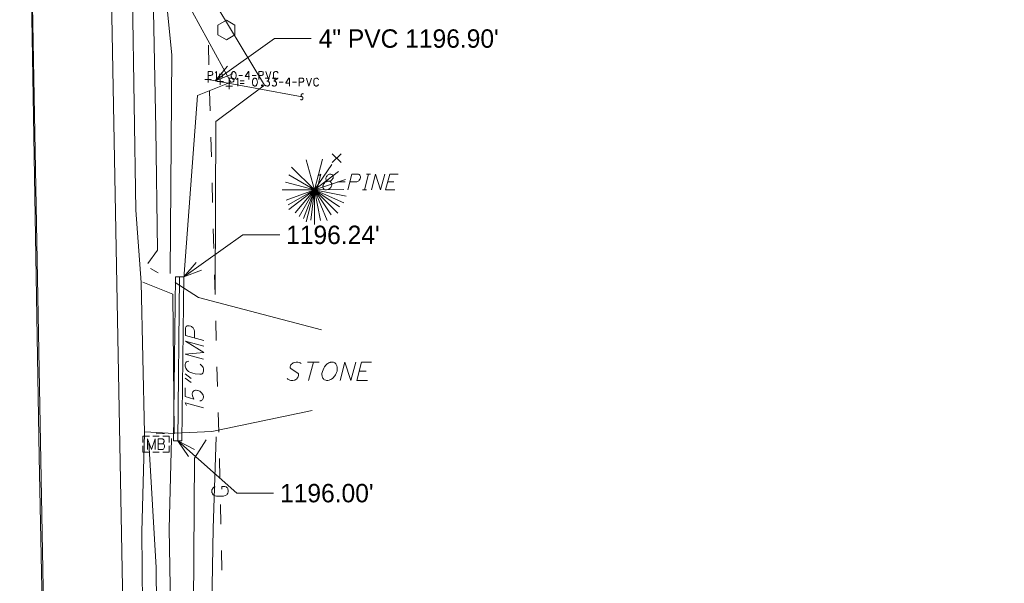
# Model space of a CAD drawing. Extents: x 2286160 to 2289356, y 637815 to 640647.
# Tile 46 of 52: x 2287357 to 2287507, y 640140 to 640226. Entities that reach past the tile are written whole.
import ezdxf

# ---------------------------------------------------------------- set-up
doc = ezdxf.new("R2010")
doc.units = 0
doc.header["$LTSCALE"] = 20
doc.header["$MEASUREMENT"] = 0
for name, pattern in [('DGN Style 1', [38.965558, 0.064835, -38.900723]), ('DGN Style 2', [64.834538, 38.900723, -25.933815]), ('DGN Style 3', [90.768354, 64.834538, -25.933815]), ('DGN Style 4', [103.800096, 51.867631, -25.933815, 0.064835, -25.933815]), ('DGN Style 5', [45.384177, 19.450361, -25.933815])]:
    doc.linetypes.add(name, pattern=pattern)
for name, color, linetype, lineweight, true_color in [('DR_X_Elev_Flow', 7, 'Continuous', 0, 0x87cefa), ('DR_X_Storm_Sewer', 7, 'DGN Style 5', 0, 0x87cefa), ('RD_X_Wall', 7, 'DGN Style 1', 0, 0x00ffa1), ('SV_X_Text_Description', 7, 'Continuous', 0, 0xf09e7a), ('SV_X_Toe_of_Slope', 7, 'DGN Style 2', 0, 0xa854e0), ('SV_X_Top_of_Bank', 7, 'DGN Style 2', 0, 0x548754)]:
    doc.layers.add(name, color=color, linetype=linetype, lineweight=lineweight, true_color=true_color)
for name, color, linetype, lineweight in [('DR_X_Text', 7, 'Continuous', 0), ('PM_X_CL_Double_Solid', 2, 'Continuous', 0), ('PM_X_Edge_Line', 2, 'Continuous', 0), ('PV_X_COP', 4, 'DGN Style 4', 0), ('PV_X_Driveway', 7, 'DGN Style 5', 0), ('PV_X_EOP', 7, 'DGN Style 3', 0), ('PV_X_Text', 7, 'Continuous', 0), ('RD_X_Cells', 7, 'Continuous', 0), ('SV_X_Random_Point', 7, 'Continuous', 0), ('UT_X_Gas', 2, 'Continuous', 0), ('VG_X_Cells', 3, 'Continuous', 0), ('VG_X_Text', 7, 'Continuous', 0)]:
    doc.layers.add(name, color=color, linetype=linetype, lineweight=lineweight)
doc.styles.add('Slanted-Normal LS 0.50', font='font31.shx', dxfattribs={"height": 0.14})

# ---------------------------------------------------------------- blocks, each defined once
blk = doc.blocks.new('X_19')
at = {"layer": 'SV_X_Random_Point'}
for p, q in [((-0.067, -0.067), (0.067, 0.067)), ((-0.067, 0.067), (0.067, -0.067))]:
    blk.add_line(p, q, dxfattribs=at)
blk = doc.blocks.new('*U1676')
at = {"layer": 'DR_X_Text'}
for p, q in [((2287382.56, 640171.65), (2287383.48, 640170.97)), ((2287382.56, 640171.01), (2287383.48, 640170.33))]:
    blk.add_line(p, q, dxfattribs=at)
blk = doc.blocks.new('*U1709')
at = {"layer": 'SV_X_Text_Description'}
for p, q in [((2287387.72, 640217.32), (2287388.3, 640217.32)), ((2287387.72, 640216.89), (2287388.3, 640216.89))]:
    blk.add_line(p, q, dxfattribs=at)
blk = doc.blocks.new('*U1710')
at = {"layer": 'SV_X_Text_Description'}
for p, q in [((2287390.95, 640216.31), (2287391.53, 640216.31)), ((2287390.95, 640215.88), (2287391.53, 640215.88))]:
    blk.add_line(p, q, dxfattribs=at)
blk = doc.blocks.new('*U1725')
at = {"layer": 'VG_X_Text'}
for p, q in [((2287409.86, 640199.68), (2287410.5, 640202.08)), ((2287410.2, 640202.08), (2287410.8, 640202.08)), ((2287409.55, 640199.68), (2287410.16, 640199.68))]:
    blk.add_line(p, q, dxfattribs=at)
blk = doc.blocks.new('*U1726')
at = {"layer": 'VG_X_Text'}
blk.add_line((2287413.41, 640200.89), (2287414.34, 640200.89), dxfattribs=at)
at = {"layer": 'VG_X_Text', "flags": 128}
blk.add_lwpolyline([(2287415.03, 640202.08), (2287413.73, 640202.08), (2287413.09, 640199.68), (2287414.49, 640199.68)], dxfattribs=at)
blk = doc.blocks.new('*U1738')
at = {"layer": 'PV_X_Text'}
for p, q in [((2287401.21, 640173.45), (2287402.95, 640173.45)), ((2287402.09, 640173.45), (2287401.34, 640170.65))]:
    blk.add_line(p, q, dxfattribs=at)
blk = doc.blocks.new('*U1739')
at = {"layer": 'PV_X_Text'}
blk.add_line((2287409.06, 640172.06), (2287410.14, 640172.06), dxfattribs=at)
at = {"layer": 'PV_X_Text', "flags": 128}
blk.add_lwpolyline([(2287410.96, 640173.45), (2287409.43, 640173.45), (2287408.69, 640170.65), (2287410.32, 640170.65)], dxfattribs=at)

msp = doc.modelspace()

# ---------------------------------------------------------------- linework, layer by layer
at = {"layer": 'DR_X_Elev_Flow'}
for p, q in [((2287385.54, 640216.52), (2287386.54, 640216.52)), ((2287386.04, 640217.02), (2287386.04, 640216.02)), ((2287387.4, 640216.18), (2287388.4, 640216.18)), ((2287387.9, 640216.68), (2287387.9, 640215.68)), ((2287389.27, 640216.01), (2287389.27, 640215.01)), ((2287388.77, 640215.51), (2287389.77, 640215.51))]:
    msp.add_line(p, q, dxfattribs=at)
at = {"layer": 'DR_X_Storm_Sewer'}
for p, q in [((2287386.06, 640216.52), (2287400.36, 640213.88)), ((2287381.1, 640186.43), (2287382.35, 640186.42)), ((2287380.8, 640161.46), (2287382.04, 640161.45))]:
    msp.add_line(p, q, dxfattribs=at)
at = {"layer": 'DR_X_Storm_Sewer', "flags": 128}
for points in [[(2287381.1, 640186.43), (2287380.8, 640161.46)], [(2287381.72, 640186.43), (2287381.42, 640161.46)], [(2287382.35, 640186.42), (2287382.04, 640161.45)]]:
    msp.add_lwpolyline(points, dxfattribs=at)
at = {"layer": 'DR_X_Storm_Sewer'}
for centre, start, end in [((2287400.47, 640214.1), 63.5902, 243.5902), ((2287400.26, 640213.66), 243.5902, 63.5902)]:
    msp.add_arc(centre, 0.245, start, end, dxfattribs=at)
at = {"layer": 'DR_X_Text'}
for p, q in [((2287387.14, 640216.32), (2287396.16, 640222.74)), ((2287401.76, 640222.74), (2287396.16, 640222.74)), ((2287382.35, 640186.42), (2287391.36, 640192.84)), ((2287396.96, 640192.84), (2287391.36, 640192.84)), ((2287381.42, 640161.46), (2287390.44, 640153.5)), ((2287396.04, 640153.5), (2287390.44, 640153.5))]:
    msp.add_line(p, q, dxfattribs=at)
at = {"layer": 'DR_X_Text', "flags": 128}
for points in [[(2287389.83, 640217.37), (2287387.14, 640216.32), (2287389.02, 640218.51)], [(2287385.03, 640187.47), (2287382.35, 640186.42), (2287384.22, 640188.61)], [(2287385.39, 640176.73), (2287382.59, 640177.5), (2287382.6, 640178.55), (2287382.62, 640178.66), (2287382.66, 640178.8), (2287382.71, 640178.86), (2287382.75, 640178.91), (2287382.86, 640178.97), (2287382.97, 640178.99), (2287383.15, 640178.99), (2287383.41, 640178.92), (2287383.5, 640178.88), (2287383.63, 640178.79), (2287383.79, 640178.68), (2287383.85, 640178.57), (2287383.9, 640178.48), (2287383.94, 640178.37), (2287383.96, 640178.17), (2287383.96, 640177.11)], [(2287385.37, 640173.89), (2287382.58, 640174.65), (2287385.38, 640174.9), (2287382.59, 640176.64), (2287385.38, 640175.87)], [(2287383.12, 640173.59), (2287382.88, 640173.55), (2287382.75, 640173.48), (2287382.66, 640173.39), (2287382.61, 640173.31), (2287382.57, 640173.09), (2287382.57, 640172.84), (2287382.65, 640172.51), (2287382.79, 640172.29), (2287382.9, 640172.18), (2287383.05, 640172.05), (2287383.29, 640171.91), (2287383.73, 640171.78), (2287384.06, 640171.69), (2287384.79, 640171.6), (2287385.05, 640171.62), (2287385.16, 640171.66), (2287385.27, 640171.79), (2287385.32, 640171.93), (2287385.36, 640172.08), (2287385.36, 640172.28), (2287385.34, 640172.48), (2287385.32, 640172.57), (2287385.28, 640172.65), (2287385.19, 640172.77), (2287385.08, 640172.9), (2287384.95, 640173.03), (2287384.84, 640173.12)], [(2287382.55, 640169.54), (2287382.54, 640168.24), (2287383.87, 640167.79), (2287383.67, 640168.34), (2287383.65, 640168.43), (2287383.63, 640168.54), (2287383.63, 640168.65), (2287383.65, 640168.76), (2287383.67, 640168.83), (2287383.72, 640168.91), (2287383.81, 640169.02), (2287383.87, 640169.07), (2287383.96, 640169.11), (2287384.03, 640169.13), (2287384.11, 640169.16), (2287384.23, 640169.18), (2287384.45, 640169.15), (2287384.51, 640169.13), (2287384.64, 640169.09), (2287384.8, 640169.02), (2287385, 640168.84), (2287385.11, 640168.73), (2287385.21, 640168.58), (2287385.3, 640168.42), (2287385.35, 640168.24), (2287385.34, 640168.11), (2287385.32, 640167.96), (2287385.3, 640167.89), (2287385.25, 640167.8), (2287385.19, 640167.72), (2287385.12, 640167.67), (2287385.01, 640167.61), (2287384.92, 640167.56), (2287384.77, 640167.54)], [(2287385.34, 640166.49), (2287382.54, 640167.24), (2287382.78, 640166.84)], [(2287383.06, 640159.08), (2287381.42, 640161.46), (2287383.98, 640160.13)]]:
    msp.add_lwpolyline(points, dxfattribs=at)
at = {"layer": 'PM_X_CL_Double_Solid', "flags": 128}
msp.add_lwpolyline([(2287358.67, 640261.07), (2287365.23, 639903.56), (2287366.44, 639843.11), (2287377.09, 639260.35)], dxfattribs=at)
at = {"layer": 'PM_X_Edge_Line'}
msp.add_line((2287377.64, 639892.33), (2287370.77, 640258.83), dxfattribs=at)
at = {"layer": 'PV_X_COP', "flags": 128}
msp.add_lwpolyline([(2287370.62, 639611.98), (2287369.87, 639660.53), (2287368.95, 639711.84), (2287367.91, 639762.54), (2287367.06, 639811.59), (2287366.06, 639860.32), (2287365.16, 639910.53), (2287364.12, 639961.58), (2287363.18, 640010.24), (2287362.19, 640058.48), (2287361.34, 640110.11), (2287360.31, 640159.04), (2287359.43, 640210.92), (2287358.64, 640259.64), (2287358.5, 640275.76), (2287357.35, 640335.02)], dxfattribs=at)
at = {"layer": 'PV_X_Driveway', "flags": 128}
for points in [[(2287376.41, 640162.86), (2287380.88, 640162.59), (2287380.68, 640183.8), (2287376.09, 640185.65)], [(2287403.31, 640178.36), (2287384.61, 640183.31), (2287381.05, 640185.58)], [(2287381, 640162.64), (2287386.6, 640162.88), (2287401.9, 640166.09)]]:
    msp.add_lwpolyline(points, dxfattribs=at)
at = {"layer": 'PV_X_EOP', "flags": 128}
msp.add_lwpolyline([(2287516.1, 639873.57), (2287466.17, 639872.28), (2287415.1, 639872.18), (2287395.67, 639873.46), (2287389.58, 639877.99), (2287382.39, 639884.73), (2287380.96, 639886.95), (2287380.28, 639895.47), (2287379.78, 639911.89), (2287378.97, 639959.08), (2287378.17, 640009.74), (2287377.33, 640056.87), (2287376.4, 640111.19), (2287375.94, 640147.61), (2287376.38, 640162.65), (2287375.87, 640185.6), (2287375.05, 640196.62), (2287374.03, 640258.29), (2287373.66, 640275.42)], dxfattribs=at)
at = {"layer": 'PV_X_Text', "flags": 128}
for points in [[(2287400.22, 640173.26), (2287400.07, 640173.34), (2287399.93, 640173.41), (2287399.71, 640173.45), (2287399.54, 640173.45), (2287399.47, 640173.45), (2287399.16, 640173.39), (2287399.01, 640173.32), (2287398.9, 640173.26), (2287398.74, 640173.15), (2287398.65, 640173.06), (2287398.59, 640172.9), (2287398.57, 640172.77), (2287398.57, 640172.59), (2287398.7, 640172.44), (2287399.73, 640171.78), (2287399.82, 640171.69), (2287399.84, 640171.6), (2287399.84, 640171.51), (2287399.82, 640171.4), (2287399.78, 640171.27), (2287399.76, 640171.21), (2287399.71, 640171.12), (2287399.62, 640171.01), (2287399.56, 640170.92), (2287399.43, 640170.79), (2287399.25, 640170.7), (2287399.16, 640170.68), (2287398.96, 640170.65), (2287398.65, 640170.65), (2287398.48, 640170.7), (2287398.21, 640170.85), (2287398.08, 640170.98)], [(2287404.72, 640173.43), (2287404.65, 640173.41), (2287404.56, 640173.39), (2287404.43, 640173.32), (2287404.3, 640173.26), (2287404.17, 640173.17), (2287403.97, 640172.97), (2287403.79, 640172.75), (2287403.66, 640172.53), (2287403.46, 640172.04), (2287403.39, 640171.73), (2287403.39, 640171.51), (2287403.42, 640171.34), (2287403.44, 640171.25), (2287403.48, 640171.14), (2287403.55, 640171.03), (2287403.59, 640170.96), (2287403.64, 640170.9), (2287403.7, 640170.83), (2287403.79, 640170.76), (2287403.97, 640170.68), (2287404.08, 640170.65), (2287404.3, 640170.65), (2287404.5, 640170.7), (2287404.61, 640170.74), (2287404.74, 640170.81), (2287404.89, 640170.9), (2287404.98, 640170.96), (2287405.14, 640171.12), (2287405.25, 640171.25), (2287405.36, 640171.38), (2287405.47, 640171.54), (2287405.55, 640171.71), (2287405.62, 640171.89), (2287405.69, 640172.09), (2287405.73, 640172.48), (2287405.71, 640172.66), (2287405.66, 640172.88), (2287405.53, 640173.17), (2287405.38, 640173.32), (2287405.27, 640173.39), (2287405.16, 640173.43), (2287405.03, 640173.45), (2287404.87, 640173.45), (2287404.72, 640173.43)], [(2287406.15, 640170.65), (2287406.9, 640173.45), (2287407.8, 640170.65), (2287408.55, 640173.45)]]:
    msp.add_lwpolyline(points, dxfattribs=at)
at = {"layer": 'RD_X_Cells'}
for p, q in [((2287377.62, 640162.19), (2287378.62, 640162.19)), ((2287377.62, 640159.74), (2287378.62, 640159.74))]:
    msp.add_line(p, q, dxfattribs=at)
at = {"layer": 'RD_X_Cells', "flags": 128}
for points in [[(2287387.54, 640223.3), (2287388.84, 640222.55), (2287390.14, 640223.3), (2287390.14, 640224.8), (2287388.84, 640225.55), (2287387.54, 640224.8), (2287387.54, 640223.3)], [(2287376.13, 640161.22), (2287376.13, 640162.19), (2287377.1, 640162.19)], [(2287376.83, 640160.16), (2287376.83, 640161.76), (2287377.41, 640160.16), (2287377.97, 640161.76), (2287377.97, 640160.16)], [(2287379.15, 640161.03), (2287379.21, 640161.1), (2287379.25, 640161.13), (2287379.28, 640161.17), (2287379.29, 640161.2), (2287379.32, 640161.25), (2287379.33, 640161.29), (2287379.35, 640161.37), (2287379.35, 640161.41), (2287379.35, 640161.46), (2287379.34, 640161.54), (2287379.32, 640161.6), (2287379.28, 640161.65), (2287379.21, 640161.7), (2287379.16, 640161.73), (2287379.14, 640161.74), (2287379.08, 640161.76), (2287378.46, 640161.76), (2287378.46, 640160.16), (2287379.15, 640160.16), (2287379.24, 640160.21), (2287379.32, 640160.28), (2287379.38, 640160.38), (2287379.42, 640160.49), (2287379.43, 640160.6), (2287379.43, 640160.68), (2287379.4, 640160.76), (2287379.35, 640160.87), (2287379.29, 640160.94), (2287379.15, 640161.03), (2287378.46, 640161.03)], [(2287379.14, 640162.19), (2287380.13, 640162.19), (2287380.13, 640161.22)], [(2287377.1, 640159.74), (2287376.13, 640159.74), (2287376.13, 640160.71)], [(2287380.13, 640160.71), (2287380.13, 640159.74), (2287379.14, 640159.74)]]:
    msp.add_lwpolyline(points, dxfattribs=at)
at = {"layer": 'RD_X_Wall', "flags": 128}
for points in [[(2287377.28, 640187.69), (2287384.71, 640183.68), (2287385.11, 640184.2), (2287377.58, 640188.24)], [(2287378.12, 640162.52), (2287386.54, 640162.8), (2287386.57, 640162.11), (2287378.26, 640161.96), (2287378.12, 640162.52)]]:
    msp.add_lwpolyline(points, dxfattribs=at)
at = {"layer": 'SV_X_Text_Description'}
for p, q in [((2287390.72, 640217.12), (2287391.31, 640217.12)), ((2287392.76, 640217.12), (2287393.35, 640217.12)), ((2287396.88, 640216.11), (2287397.47, 640216.11)), ((2287398.92, 640216.11), (2287399.51, 640216.11))]:
    msp.add_line(p, q, dxfattribs=at)
at = {"layer": 'SV_X_Text_Description', "flags": 128}
for points in [[(2287386.04, 640216.52), (2287386.04, 640217.72), (2287386.49, 640217.72), (2287386.54, 640217.71), (2287386.6, 640217.69), (2287386.63, 640217.67), (2287386.66, 640217.65), (2287386.7, 640217.61), (2287386.73, 640217.56), (2287386.75, 640217.48), (2287386.75, 640217.37), (2287386.74, 640217.33), (2287386.72, 640217.28), (2287386.68, 640217.21), (2287386.64, 640217.18), (2287386.61, 640217.16), (2287386.57, 640217.14), (2287386.49, 640217.13), (2287386.04, 640217.13)], [(2287387.35, 640216.52), (2287387.35, 640217.72), (2287387.17, 640217.53)], [(2287389.95, 640217.72), (2287389.97, 640217.72), (2287390, 640217.71), (2287390.05, 640217.69), (2287390.09, 640217.67), (2287390.13, 640217.64), (2287390.17, 640217.61), (2287390.23, 640217.51), (2287390.26, 640217.46), (2287390.29, 640217.38), (2287390.32, 640217.26), (2287390.33, 640217.17), (2287390.33, 640217.11), (2287390.33, 640217.07), (2287390.32, 640216.97), (2287390.29, 640216.85), (2287390.26, 640216.78), (2287390.22, 640216.7), (2287390.17, 640216.62), (2287390.12, 640216.58), (2287390.07, 640216.55), (2287390.03, 640216.53), (2287389.99, 640216.52), (2287389.9, 640216.52), (2287389.83, 640216.54), (2287389.76, 640216.6), (2287389.71, 640216.64), (2287389.66, 640216.72), (2287389.63, 640216.79), (2287389.6, 640216.89), (2287389.58, 640216.98), (2287389.57, 640217.11), (2287389.57, 640217.15), (2287389.58, 640217.24), (2287389.59, 640217.3), (2287389.61, 640217.38), (2287389.65, 640217.47), (2287389.67, 640217.53), (2287389.7, 640217.57), (2287389.73, 640217.61), (2287389.76, 640217.63), (2287389.81, 640217.67), (2287389.86, 640217.7), (2287389.92, 640217.72), (2287389.95, 640217.72)], [(2287392.36, 640216.94), (2287391.71, 640216.94), (2287391.71, 640216.98), (2287392.22, 640217.72), (2287392.28, 640217.72), (2287392.28, 640216.52)], [(2287393.76, 640216.52), (2287393.76, 640217.72), (2287394.21, 640217.72), (2287394.26, 640217.71), (2287394.32, 640217.69), (2287394.35, 640217.67), (2287394.38, 640217.65), (2287394.42, 640217.61), (2287394.44, 640217.56), (2287394.46, 640217.48), (2287394.46, 640217.37), (2287394.45, 640217.33), (2287394.44, 640217.28), (2287394.4, 640217.21), (2287394.36, 640217.18), (2287394.33, 640217.16), (2287394.28, 640217.14), (2287394.21, 640217.13), (2287393.76, 640217.13)], [(2287394.87, 640217.72), (2287395.25, 640216.52), (2287395.62, 640217.72)], [(2287396.7, 640217.48), (2287396.66, 640217.59), (2287396.61, 640217.64), (2287396.56, 640217.68), (2287396.52, 640217.7), (2287396.42, 640217.72), (2287396.32, 640217.72), (2287396.18, 640217.68), (2287396.11, 640217.63), (2287396.07, 640217.58), (2287396.03, 640217.51), (2287396, 640217.41), (2287395.99, 640217.22), (2287395.99, 640217.08), (2287395.99, 640216.98), (2287396, 640216.9), (2287396.03, 640216.75), (2287396.04, 640216.72), (2287396.08, 640216.65), (2287396.12, 640216.6), (2287396.18, 640216.56), (2287396.24, 640216.54), (2287396.32, 640216.52), (2287396.4, 640216.52), (2287396.49, 640216.53), (2287396.51, 640216.54), (2287396.55, 640216.56), (2287396.59, 640216.6), (2287396.64, 640216.64), (2287396.67, 640216.7), (2287396.7, 640216.75)], [(2287389.27, 640215.51), (2287389.27, 640216.71), (2287389.72, 640216.71), (2287389.77, 640216.7), (2287389.83, 640216.68), (2287389.86, 640216.66), (2287389.89, 640216.64), (2287389.93, 640216.59), (2287389.96, 640216.55), (2287389.98, 640216.47), (2287389.98, 640216.36), (2287389.97, 640216.32), (2287389.95, 640216.26), (2287389.91, 640216.2), (2287389.87, 640216.17), (2287389.84, 640216.15), (2287389.8, 640216.13), (2287389.72, 640216.12), (2287389.27, 640216.12)], [(2287390.58, 640215.51), (2287390.58, 640216.71), (2287390.4, 640216.52)], [(2287393.18, 640216.71), (2287393.2, 640216.71), (2287393.23, 640216.7), (2287393.28, 640216.68), (2287393.32, 640216.66), (2287393.36, 640216.63), (2287393.4, 640216.59), (2287393.46, 640216.5), (2287393.49, 640216.44), (2287393.52, 640216.37), (2287393.55, 640216.24), (2287393.56, 640216.16), (2287393.56, 640216.09), (2287393.56, 640216.05), (2287393.55, 640215.96), (2287393.52, 640215.84), (2287393.49, 640215.76), (2287393.45, 640215.69), (2287393.4, 640215.61), (2287393.35, 640215.56), (2287393.3, 640215.54), (2287393.26, 640215.52), (2287393.22, 640215.51), (2287393.13, 640215.51), (2287393.06, 640215.53), (2287392.99, 640215.58), (2287392.94, 640215.63), (2287392.89, 640215.71), (2287392.86, 640215.78), (2287392.83, 640215.88), (2287392.81, 640215.97), (2287392.8, 640216.09), (2287392.8, 640216.14), (2287392.81, 640216.23), (2287392.82, 640216.29), (2287392.84, 640216.37), (2287392.88, 640216.46), (2287392.9, 640216.52), (2287392.93, 640216.56), (2287392.96, 640216.59), (2287392.99, 640216.62), (2287393.04, 640216.66), (2287393.09, 640216.69), (2287393.15, 640216.71), (2287393.18, 640216.71)], [(2287394.77, 640216.71), (2287395.37, 640216.71), (2287395.32, 640216.55), (2287395.29, 640216.49), (2287395.25, 640216.42), (2287395.18, 640216.37), (2287395, 640216.26), (2287395.13, 640216.26), (2287395.18, 640216.24), (2287395.23, 640216.23), (2287395.26, 640216.21), (2287395.29, 640216.18), (2287395.32, 640216.15), (2287395.35, 640216.11), (2287395.38, 640216.06), (2287395.41, 640215.97), (2287395.42, 640215.91), (2287395.42, 640215.85), (2287395.41, 640215.79), (2287395.39, 640215.72), (2287395.36, 640215.67), (2287395.34, 640215.64), (2287395.29, 640215.58), (2287395.24, 640215.54), (2287395.2, 640215.53), (2287395.13, 640215.51), (2287395.03, 640215.51), (2287394.94, 640215.53), (2287394.9, 640215.54), (2287394.86, 640215.56), (2287394.81, 640215.6), (2287394.77, 640215.65)], [(2287395.82, 640216.71), (2287396.43, 640216.71), (2287396.38, 640216.55), (2287396.35, 640216.49), (2287396.31, 640216.42), (2287396.24, 640216.37), (2287396.06, 640216.26), (2287396.19, 640216.26), (2287396.24, 640216.24), (2287396.29, 640216.23), (2287396.31, 640216.21), (2287396.35, 640216.18), (2287396.38, 640216.15), (2287396.41, 640216.11), (2287396.44, 640216.06), (2287396.47, 640215.97), (2287396.48, 640215.91), (2287396.48, 640215.85), (2287396.47, 640215.79), (2287396.45, 640215.72), (2287396.42, 640215.67), (2287396.4, 640215.64), (2287396.35, 640215.58), (2287396.3, 640215.54), (2287396.26, 640215.53), (2287396.19, 640215.51), (2287396.09, 640215.51), (2287396, 640215.53), (2287395.96, 640215.54), (2287395.92, 640215.56), (2287395.87, 640215.6), (2287395.82, 640215.65)], [(2287398.52, 640215.92), (2287397.87, 640215.92), (2287397.87, 640215.97), (2287398.37, 640216.71), (2287398.44, 640216.71), (2287398.44, 640215.51)], [(2287399.91, 640215.51), (2287399.91, 640216.71), (2287400.37, 640216.71), (2287400.41, 640216.7), (2287400.48, 640216.68), (2287400.51, 640216.66), (2287400.54, 640216.64), (2287400.58, 640216.59), (2287400.6, 640216.55), (2287400.62, 640216.47), (2287400.62, 640216.36), (2287400.61, 640216.32), (2287400.59, 640216.26), (2287400.56, 640216.2), (2287400.52, 640216.17), (2287400.49, 640216.15), (2287400.44, 640216.13), (2287400.37, 640216.12), (2287399.91, 640216.12)], [(2287401.03, 640216.71), (2287401.41, 640215.51), (2287401.78, 640216.71)], [(2287402.86, 640216.47), (2287402.81, 640216.57), (2287402.77, 640216.63), (2287402.72, 640216.67), (2287402.68, 640216.69), (2287402.58, 640216.71), (2287402.47, 640216.71), (2287402.34, 640216.67), (2287402.27, 640216.61), (2287402.23, 640216.57), (2287402.19, 640216.5), (2287402.16, 640216.4), (2287402.15, 640216.21), (2287402.15, 640216.06), (2287402.15, 640215.97), (2287402.16, 640215.88), (2287402.19, 640215.73), (2287402.2, 640215.71), (2287402.24, 640215.64), (2287402.28, 640215.59), (2287402.34, 640215.54), (2287402.4, 640215.53), (2287402.47, 640215.51), (2287402.56, 640215.51), (2287402.64, 640215.52), (2287402.67, 640215.53), (2287402.71, 640215.54), (2287402.75, 640215.58), (2287402.8, 640215.63), (2287402.83, 640215.69), (2287402.86, 640215.73)], [(2287394.25, 640215.67), (2287394.29, 640215.67), (2287394.32, 640215.65), (2287394.35, 640215.61), (2287394.35, 640215.56), (2287394.32, 640215.53), (2287394.29, 640215.51), (2287394.25, 640215.51), (2287394.22, 640215.53), (2287394.19, 640215.56), (2287394.19, 640215.61), (2287394.22, 640215.65), (2287394.25, 640215.67)]]:
    msp.add_lwpolyline(points, dxfattribs=at)
at = {"layer": 'SV_X_Toe_of_Slope', "flags": 128}
for points in [[(2287382.35, 640186.21), (2287384.44, 640214.06), (2287389.51, 640216.1), (2287381.92, 640229.98), (2287379.58, 640229.55), (2287380.54, 640220.23), (2287380.29, 640186.93)], [(2287380.47, 640161.81), (2287380.1, 640148.08), (2287380.7, 640114.29), (2287381.96, 640065.76), (2287382.52, 640011.39), (2287383.56, 639962.5), (2287384.61, 639911.64), (2287385.35, 639887)], [(2287387.93, 639958.18), (2287386.08, 640009.84), (2287384.95, 640058.07), (2287383.69, 640115.71), (2287384, 640158.82), (2287385.77, 640161.63)]]:
    msp.add_lwpolyline(points, dxfattribs=at)
at = {"layer": 'SV_X_Top_of_Bank', "flags": 128}
for points in [[(2287376.88, 640188.46), (2287378.32, 640190.5), (2287378.08, 640208.98), (2287377.72, 640226.9), (2287377.05, 640234.35)], [(2287377.67, 640233.69), (2287382.52, 640232.72), (2287387.52, 640227.42), (2287394.63, 640215.63), (2287387.25, 640210.09), (2287387.15, 640184.14)], [(2287387.3, 640162.08), (2287386.8, 640148.13), (2287386.17, 640108.28), (2287387.65, 640060.88), (2287389.06, 640011.52), (2287388.8, 639963.53), (2287389.89, 639915.25)], [(2287383.3, 639894.83), (2287382.82, 639910.76), (2287381.46, 639959.15), (2287380.14, 640011.59), (2287380.42, 640056.95), (2287378.68, 640108.7), (2287378.12, 640142.18), (2287377.02, 640161.2)]]:
    msp.add_lwpolyline(points, dxfattribs=at)
at = {"layer": 'UT_X_Gas'}
for p, q in [((2287386.18, 640218.74), (2287386.1, 640221.74)), ((2287386.37, 640211.74), (2287386.29, 640214.74)), ((2287386.55, 640204.74), (2287386.47, 640207.74)), ((2287386.74, 640197.75), (2287386.66, 640200.74)), ((2287386.92, 640190.75), (2287386.84, 640193.75)), ((2287387.11, 640183.75), (2287387.03, 640186.75)), ((2287387.3, 640176.75), (2287387.22, 640179.75)), ((2287387.48, 640169.75), (2287387.4, 640172.75)), ((2287387.67, 640162.76), (2287387.59, 640165.76)), ((2287387.83, 640155.76), (2287387.77, 640158.76)), ((2287387.99, 640148.76), (2287387.93, 640151.76)), ((2287388.15, 640141.76), (2287388.08, 640144.76))]:
    msp.add_line(p, q, dxfattribs=at)
at = {"layer": 'UT_X_Gas', "flags": 128}
msp.add_lwpolyline([(2287387.11, 640154.48), (2287387.01, 640154.46), (2287386.91, 640154.4), (2287386.81, 640154.3), (2287386.7, 640154.16), (2287386.66, 640154.06), (2287386.64, 640153.98), (2287386.63, 640153.86), (2287386.63, 640153.62), (2287386.65, 640153.53), (2287386.68, 640153.47), (2287386.72, 640153.39), (2287386.84, 640153.23), (2287386.98, 640153.14), (2287387.14, 640153.08), (2287387.35, 640153.05), (2287387.67, 640153.02), (2287388.08, 640153.03), (2287388.42, 640153.05), (2287388.67, 640153.14), (2287388.91, 640153.26), (2287388.98, 640153.36), (2287389.06, 640153.48), (2287389.13, 640153.7), (2287389.13, 640153.92), (2287389.08, 640154.13), (2287389.04, 640154.21), (2287389, 640154.29), (2287388.92, 640154.36), (2287388.8, 640154.44), (2287388.62, 640154.52), (2287388.13, 640154.5), (2287388.14, 640154.09)], dxfattribs=at)
at = {"layer": 'VG_X_Cells'}
for p, q in [((2287402.24, 640199.68), (2287401.01, 640204.29)), ((2287402.24, 640199.68), (2287403.5, 640204.37)), ((2287402.24, 640199.68), (2287398.75, 640203.16)), ((2287402.24, 640199.68), (2287404.9, 640203.56)), ((2287402.24, 640199.68), (2287405.9, 640202.48)), ((2287402.24, 640199.68), (2287397.83, 640200.86)), ((2287402.24, 640199.68), (2287398.34, 640201.97)), ((2287402.24, 640199.68), (2287406.98, 640201.28)), ((2287397.31, 640199.68), (2287402.24, 640199.68)), ((2287402.24, 640199.68), (2287397.95, 640198.11)), ((2287402.24, 640199.68), (2287398.26, 640197.39)), ((2287402.24, 640199.68), (2287398.34, 640196.68)), ((2287402.24, 640199.68), (2287399.3, 640196.21)), ((2287402.24, 640199.68), (2287399.92, 640195.66)), ((2287402.24, 640199.68), (2287400.58, 640195.34)), ((2287402.24, 640199.68), (2287400.98, 640194.82)), ((2287402.24, 640199.68), (2287401.7, 640195.08)), ((2287402.24, 640199.68), (2287406.75, 640199.77)), ((2287402.24, 640194.44), (2287402.24, 640199.68)), ((2287402.24, 640199.68), (2287403.16, 640195.04)), ((2287402.24, 640199.68), (2287404.18, 640195.01)), ((2287402.24, 640199.68), (2287404.78, 640195.88)), ((2287402.24, 640199.68), (2287405.83, 640196.15)), ((2287402.24, 640199.68), (2287406.06, 640197.12)), ((2287402.24, 640199.68), (2287406.71, 640197.73)), ((2287402.24, 640199.68), (2287407.07, 640198.72))]:
    msp.add_line(p, q, dxfattribs=at)
at = {"layer": 'VG_X_Text'}
msp.add_line((2287405.78, 640200.89), (2287406.95, 640200.89), dxfattribs=at)
at = {"layer": 'VG_X_Text', "flags": 128}
for points in [[(2287402.61, 640199.68), (2287403.24, 640202.08), (2287402.9, 640201.87)], [(2287404.49, 640201), (2287404.62, 640201.04), (2287404.74, 640201.09), (2287404.85, 640201.17), (2287404.96, 640201.28), (2287405.02, 640201.38), (2287405.08, 640201.49), (2287405.11, 640201.62), (2287405.11, 640201.7), (2287405.1, 640201.81), (2287405.04, 640201.91), (2287404.91, 640202.02), (2287404.74, 640202.08), (2287404.7, 640202.08), (2287404.66, 640202.08), (2287404.53, 640202.06), (2287404.36, 640201.98), (2287404.26, 640201.92), (2287404.17, 640201.85), (2287404.09, 640201.74), (2287404.02, 640201.58), (2287404, 640201.47), (2287404, 640201.32), (2287404.02, 640201.24), (2287404.06, 640201.17), (2287404.13, 640201.09), (2287404.21, 640201.04), (2287404.34, 640201), (2287404.49, 640201), (2287404.6, 640200.96), (2287404.7, 640200.9), (2287404.77, 640200.85), (2287404.81, 640200.79), (2287404.85, 640200.73), (2287404.87, 640200.68), (2287404.89, 640200.6), (2287404.89, 640200.55), (2287404.89, 640200.39), (2287404.87, 640200.3), (2287404.81, 640200.17), (2287404.75, 640200.07), (2287404.66, 640199.96), (2287404.49, 640199.83), (2287404.32, 640199.73), (2287404.11, 640199.68), (2287403.98, 640199.68), (2287403.83, 640199.71), (2287403.75, 640199.75), (2287403.66, 640199.83), (2287403.58, 640199.94), (2287403.55, 640200.03), (2287403.53, 640200.17), (2287403.55, 640200.3), (2287403.56, 640200.38), (2287403.62, 640200.51), (2287403.68, 640200.6), (2287403.73, 640200.68), (2287403.79, 640200.73), (2287403.85, 640200.79), (2287403.96, 640200.87), (2287404.11, 640200.94), (2287404.21, 640200.98), (2287404.34, 640201)], [(2287407.32, 640199.68), (2287407.97, 640202.08), (2287408.87, 640202.08), (2287408.97, 640202.06), (2287409.08, 640202.02), (2287409.14, 640201.98), (2287409.18, 640201.94), (2287409.23, 640201.85), (2287409.25, 640201.75), (2287409.25, 640201.6), (2287409.2, 640201.38), (2287409.16, 640201.3), (2287409.08, 640201.19), (2287408.99, 640201.06), (2287408.89, 640201), (2287408.82, 640200.96), (2287408.72, 640200.92), (2287408.55, 640200.9), (2287407.65, 640200.9)], [(2287410.92, 640199.68), (2287411.56, 640202.08), (2287412.33, 640199.68), (2287412.97, 640202.08)]]:
    msp.add_lwpolyline(points, dxfattribs=at)

# ---------------------------------------------------------------- block references
at = {"layer": 'DR_X_Text'}
msp.add_blockref('*U1676', (0, 0), dxfattribs=at)
at = {"layer": 'PV_X_Text'}
for name in ['*U1738', '*U1739']:
    msp.add_blockref(name, (0, 0), dxfattribs=at)
at = {"layer": 'SV_X_Random_Point', "xscale": 10, "yscale": 10, "zscale": 10}
msp.add_blockref('X_19', (2287405.64, 640204.51), dxfattribs=at)
at = {"layer": 'SV_X_Text_Description'}
for name in ['*U1709', '*U1710']:
    msp.add_blockref(name, (0, 0), dxfattribs=at)
at = {"layer": 'VG_X_Text'}
for name in ['*U1725', '*U1726']:
    msp.add_blockref(name, (0, 0), dxfattribs=at)

# ---------------------------------------------------------------- texts
at = {"layer": 'DR_X_Text', "char_height": 2.8, "attachment_point": 1, "line_spacing_factor": 0.615, "style": 'Slanted-Normal LS 0.50'}
for s, insert in [('4" PVC 1196.90\'', (2287402.89, 640224.14)), ("1196.24'", (2287397.94, 640194.24)), ("1196.00'", (2287397.01, 640154.9))]:
    msp.add_mtext(s, dxfattribs=dict(at, insert=insert))

doc.saveas('drawing.dxf')
